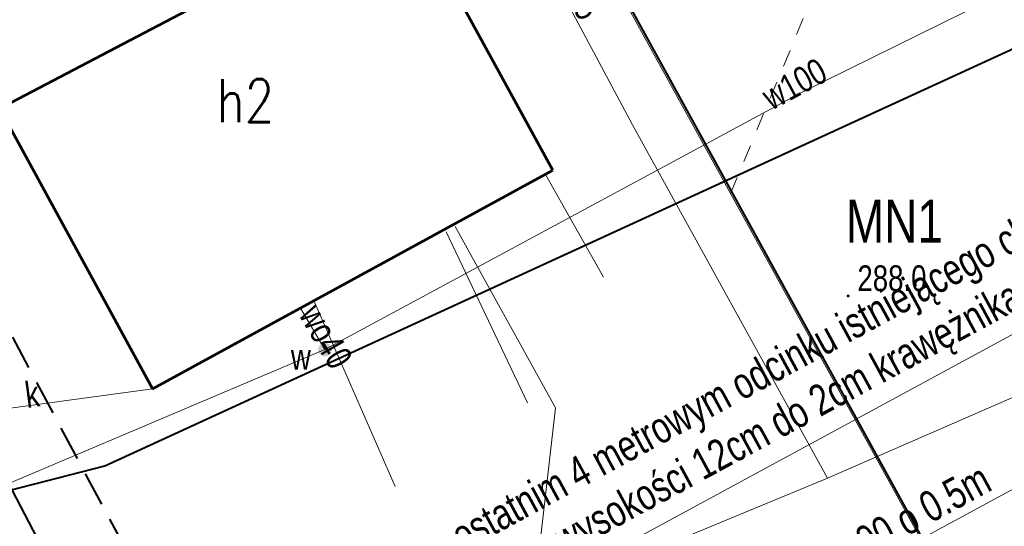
# Model space of a CAD drawing. Header units: metres. Extents: x 7437415 to 7437762, y 5556624 to 5556902.
# Tile 12 of 41: x 7437517 to 7437546, y 5556709 to 5556724. Entities that reach past the tile are written whole.
import ezdxf

# ---------------------------------------------------------------- set-up
doc = ezdxf.new("R2010")
doc.units = ezdxf.units.M
doc.header["$MEASUREMENT"] = 0
doc.linetypes.add('EGBU01-500', pattern=[1, 0.5, -0.5])
doc.linetypes.add('KTCR02-500', pattern=[1.5, 1, -0.5])
for name, color, linetype, lineweight in [('BUIB02_01', 250, 'Continuous', 5), ('D_opisy', 7, 'Continuous', 13), ('EGBB01', 250, 'Continuous', 5), ('EGBD03', 250, 'Continuous', 5), ('EGBU01', 250, 'Continuous', 5), ('KTOK05_01', 250, 'Continuous', 5), ('MPZP', 250, 'Continuous', 5), ('punkt wysokościowy naturalny', 7, 'Continuous', 5), ('RTPW01', 250, 'Continuous', 5), ('SUPE', 250, 'Continuous', 5), ('SUPG_01', 250, 'Continuous', 5), ('SUPK_01', 250, 'Continuous', 5), ('SUPW_01', 250, 'Continuous', 5), ('SUUS25_W', 250, 'Continuous', 5), ('Warstwa 1', 250, 'Continuous', 5), ('Warstwa 10', 250, 'Continuous', 5)]:
    doc.layers.add(name, color=color, linetype=linetype, lineweight=lineweight)
doc.styles.get("Standard").update_dxf_attribs({"font": 'txt.shx', "width": 0.75})
doc.styles.add('Style-WORKING_1250 I 0.26180', font='WORKING_1250.shx', dxfattribs={"oblique": 15})
doc.linetypes.add('KTOK05_01-500', pattern='A,3.75,[13,dgnlstyle-rozp_2015.shx,S=0.002778,R=0,X=0,Y=0],3.75', length=7.5)

# ---------------------------------------------------------------- blocks, each defined once
blk = doc.blocks.new('PW01')
at = {"layer": 'punkt wysokościowy naturalny', "linetype": 'Continuous', "lineweight": 13}
h = blk.add_hatch(color=0, dxfattribs=at)
edge = h.paths.add_edge_path()
edge.add_arc((0, 0), 0.45, 0, 360)
blk = doc.blocks.new('SUUS25')
at = {"layer": 'SUUS25_W', "linetype": 'Continuous', "lineweight": 0}
h = blk.add_hatch(color=250, dxfattribs=at)
edge = h.paths.add_edge_path()
edge.add_arc((0, 0), 0.2, 0, 360)

msp = doc.modelspace()

# ---------------------------------------------------------------- linework, layer by layer
at = {"layer": 'BUIB02_01', "color": 7, "linetype": 'Continuous', "lineweight": 13}
for p, q in [((7437532.53, 5556719.14), (7437534.21, 5556716.16)), ((7437532, 5556712.51), (7437529.64, 5556717.47)), ((7437525.79, 5556715.5), (7437528.16, 5556710.07))]:
    msp.add_line(p, q, dxfattribs=at)
at = {"layer": 'BUIB02_01', "color": 212, "linetype": 'Continuous', "lineweight": 40, "flags": 128}
msp.add_lwpolyline([(7437512.405, 5556718.826), (7437523.822, 5556696.921), (7437530.92, 5556693.586)], dxfattribs=at)
at = {"layer": 'D_opisy', "flags": 128}
for points in [[(7437565.772, 5556725.167), (7437518.481, 5556699.525), (7437514.813, 5556688.66)], [(7437551.662, 5556713.009), (7437527.957, 5556700.156), (7437524.29, 5556689.291)]]:
    msp.add_lwpolyline(points, dxfattribs=at)
at = {"layer": 'EGBB01', "color": 7, "linetype": 'Continuous', "lineweight": 53, "flags": 128}
for points in [[(7437532.74, 5556719.27), (7437528.406, 5556727.198)], [(7437516.664, 5556721.048), (7437521.11, 5556712.91)], [(7437521.11, 5556712.91), (7437532.74, 5556719.27)]]:
    msp.add_lwpolyline(points, dxfattribs=at)
at = {"layer": 'EGBD03', "color": 96, "linetype": 'Continuous', "lineweight": 13, "flags": 128}
msp.add_lwpolyline([(7437532.098, 5556729.132), (7437547.59, 5556701)], dxfattribs=at)
at = {"layer": 'EGBU01', "color": 96, "linetype": 'EGBU01-500', "lineweight": 13, "flags": 128}
msp.add_lwpolyline([(7437537.905, 5556718.59), (7437545.121, 5556735.952)], dxfattribs=at)
at = {"layer": 'KTOK05_01', "color": 7, "linetype": 'KTOK05_01-500', "lineweight": 40, "flags": 128}
msp.add_lwpolyline([(7437532.153, 5556729.161), (7437547.36, 5556701.5), (7437527.72, 5556692.81), (7437525.62, 5556692.53), (7437523.63, 5556693.08), (7437521.96, 5556694.22), (7437517.2, 5556703.54), (7437514.83, 5556707.82), (7437509.814, 5556717.461)], dxfattribs=at)
at = {"layer": 'MPZP', "color": 212, "linetype": 'KTOK05_01-500', "lineweight": 40, "flags": 128}
msp.add_lwpolyline([(7437480.35, 5556702.039), (7437498.164, 5556705.138), (7437519.727, 5556710.673), (7437570.307, 5556733.919), (7437638.513, 5556770.222), (7437729.943, 5556819.329)], dxfattribs=at)
at = {"layer": 'MPZP', "color": 212, "linetype": 'KTCR02-500', "lineweight": 40, "flags": 128}
msp.add_lwpolyline([(7437738.295, 5556803.984), (7437715.191, 5556791.784), (7437661.349, 5556763.226), (7437574.511, 5556717.006), (7437530.05, 5556696.506), (7437525.798, 5556698.029), (7437514.19, 5556719.761)], dxfattribs=at)
at = {"layer": 'SUPE', "color": 1, "linetype": 'Continuous', "lineweight": 13, "flags": 128}
msp.add_lwpolyline([(7437529.9, 5556717.63), (7437532.82, 5556712.36), (7437530.62, 5556693.15)], dxfattribs=at)
at = {"layer": 'SUPG_01', "color": 52, "linetype": 'Continuous', "lineweight": 13, "flags": 128}
for points in [[(7437505.33, 5556697.53), (7437509.719, 5556697.926), (7437522.113, 5556702.608), (7437540.72, 5556710.32), (7437572.53, 5556724.178), (7437601.779, 5556739.923), (7437624.775, 5556752.295)], [(7437540.72, 5556710.32), (7437535.06, 5556720.58), (7437530.839, 5556728.473)]]:
    msp.add_lwpolyline(points, dxfattribs=at)
at = {"layer": 'SUPK_01', "color": 36, "linetype": 'Continuous', "lineweight": 13}
msp.add_line((7437514.89, 5556712.07), (7437521.11, 5556712.91), dxfattribs=at)
at = {"layer": 'SUPW_01', "color": 5, "linetype": 'Continuous', "lineweight": 13, "flags": 128}
for points in [[(7437624.519, 5556762.969), (7437600.44, 5556750.19), (7437586.81, 5556744.55), (7437574.29, 5556738.446), (7437539.95, 5556721.509), (7437526.12, 5556714.05), (7437502.465, 5556704.034), (7437498.34, 5556711.451)], [(7437526.12, 5556714.05), (7437525.41, 5556715.26)]]:
    msp.add_lwpolyline(points, dxfattribs=at)
at = {"layer": 'Warstwa 1', "color": 207, "linetype": 'Continuous', "lineweight": 53, "true_color": 0x6e1e6e, "flags": 128}
msp.add_lwpolyline([(7437466.384, 5556694.725), (7437479.253, 5556654.299), (7437507.556, 5556623.548), (7437507.556, 5556623.548), (7437761.553, 5556761.255), (7437724.258, 5556829.774), (7437466.384, 5556694.725)], close=True, dxfattribs=at)

# ---------------------------------------------------------------- block references
at = {"layer": 'RTPW01', "color": 7, "linetype": 'Continuous', "lineweight": 13, "xscale": 0.1, "yscale": 0.1, "zscale": 0.1}
msp.add_blockref('PW01', (7437541.32, 5556715.61), dxfattribs=at)
at = {"layer": 'SUUS25_W', "color": 7, "linetype": 'Continuous', "lineweight": 0}
msp.add_blockref('SUUS25', (7437526.12, 5556714.05), dxfattribs=at)

# ---------------------------------------------------------------- texts
at = {"layer": 'D_opisy', "char_height": 0.9, "attachment_point": 1, "rotation": 28.4667}
for s, insert in [('\\fArial|b0|i0|c238238|p39;Obniżenie krawężnika do 2cm na ostatnim 4 metrowym odcinku istniejącego chodnika\\Poraz wyprofilowanie rampy zejściowej z wysokości 12cm do 2cm krawężnika o długości min. 3m  \\Pwraz z przebrukowaniem chodnika', (7437517.251, 5556702.21)), ('\\fArial|b0|i0|c238238|p39;Wydłużenie istniejącego przepustu fi 900 o 0.5m', (7437527.342, 5556701.141))]:
    msp.add_mtext(s, dxfattribs=dict(at, insert=insert))
at = {"layer": 'EGBB01', "color": 7, "linetype": 'Continuous', "lineweight": 30, "width": 0.8}
msp.add_text('h2', height=1.25, dxfattribs=at).set_placement((7437522.973, 5556720.662))
at = {"layer": 'MPZP', "color": 212, "linetype": 'Continuous', "lineweight": 30, "insert": (7437541.253, 5556717.154), "char_height": 1.25, "attachment_point": 7, "line_spacing_factor": 0.6}
msp.add_mtext('\\FWORKING_1250;\\H1x;\\W0.8;MN1', dxfattribs=at)
at = {"layer": 'RTPW01', "color": 7, "linetype": 'Continuous', "lineweight": 13, "insert": (7437541.59, 5556716.5), "char_height": 0.75, "attachment_point": 1, "line_spacing_factor": 0.6}
msp.add_mtext('\\FWORKING_1250;\\H1x;\\W0.8;288.0', dxfattribs=at)
at = {"layer": 'SUPG_01', "color": 7, "linetype": 'Continuous', "lineweight": 13, "insert": (7437532.513, 5556724.99), "char_height": 0.75, "attachment_point": 7, "rotation": 298.056, "line_spacing_factor": 0.6}
msp.add_mtext('\\FWORKING_1250;\\H1x;\\W0.8;gs25', dxfattribs=at)
at = {"layer": 'SUPK_01', "color": 36, "linetype": 'Continuous', "lineweight": 13, "insert": (7437517.661, 5556712.381), "char_height": 0.75, "attachment_point": 8, "rotation": 7.6912, "line_spacing_factor": 0.6}
msp.add_mtext('\\FWORKING;\\H1x;\\W0.8;k', dxfattribs=at)
at = {"layer": 'SUPW_01', "color": 5, "linetype": 'Continuous', "lineweight": 13, "char_height": 0.75, "line_spacing_factor": 0.6}
for s, insert, attachment_point, rotation in [('\\FWORKING;\\H1x;\\W0.8;w100', (7437539.941, 5556721.433), 8, 28.3394), ('\\FWORKING_1250;\\H1x;\\W0.8;wo40', (7437525.331, 5556715.066), 7, 300.377)]:
    msp.add_mtext(s, dxfattribs=dict(at, insert=insert, attachment_point=attachment_point, rotation=rotation))
at = {"layer": 'SUUS25_W', "color": 7, "linetype": 'Continuous', "lineweight": 13, "insert": (7437525.13, 5556713.465), "char_height": 0.75, "attachment_point": 7, "line_spacing_factor": 0.6}
msp.add_mtext('\\FWORKING;\\H1x;\\W0.8;w', dxfattribs=at)
at = {"layer": 'Warstwa 10', "color": 7, "linetype": 'Continuous', "lineweight": 13, "insert": (7437478.111, 5556703.202), "char_height": 0.9, "attachment_point": 7, "rotation": 28.5917, "line_spacing_factor": 1.266667, "style": 'Style-WORKING_1250 I 0.26180'}
msp.add_mtext('\\H1x;\\W0.8;Mapa powstała na podstawie pomiaru, danych numerycznych udostępnionych przez PODGiK.\\PWykazane na niniejszej mapie punkty graniczne nie zostały wyznaczone w terenie, stan władania \\Pwkreślono na podstawie numerycznej mapy ewidencyjnej. Niniejsza mapa może służyć do \\Pprojektowania budynków sytuowanych w odległościach od granicy nieruchomości  większych niż 4m. \\PW zakresie mapy nie występują projektowane sieci uzgodnione w ZUDP na naradach koordynacyjnych. \\PNie wyklucza się istnienia w terenie innych nie wykazanych na niniejszej  mapie urządzeń podziemnych, \\Pktóre nie były zgłoszonedo inwentaryzacji   lub o których brak jest informacji  \\Pw instytucjach branżowych. W zakresie mapy występuje miejscowy plan zagospodarowania przestrzennego. \\PMapa została wykonana bez ustalenia obciążeń służebnościami gruntowymi.', dxfattribs=at)

doc.saveas('drawing.dxf')
